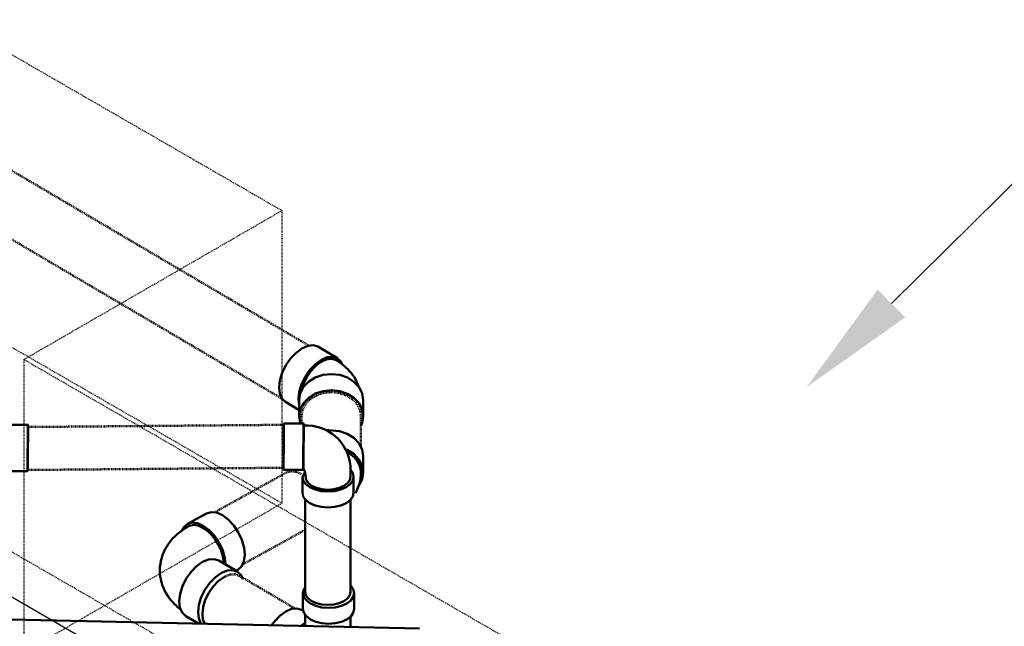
# Model space of a CAD drawing. Header units: inches. Extents: x -17970 to 20481, y 167 to 1796.
# Tile 9 of 29: x 834 to 977, y 1318 to 1407. Entities that reach past the tile are written whole.
import ezdxf
from ezdxf import colors
from ezdxf.entities.mleader import LeaderData, LeaderLine
from ezdxf.math import Vec2, Vec3

# ---------------------------------------------------------------- set-up
doc = ezdxf.new("R2010")
doc.units = ezdxf.units.IN
doc.header["$LTSCALE"] = 0.4
doc.header["$MEASUREMENT"] = 0
for name, pattern in [('Dash - 1_16_', [0.1875, 0.125, -0.0625]), ('Dot 1_32_', [0.03125, 0, -0.03125]), ('HIDDEN2', [0.1875, 0.125, -0.0625])]:
    doc.linetypes.add(name, pattern=pattern)
for name, color, linetype in [('G-ANNO-TTLB', 7, 'Continuous'), ('P-PIPE', 3, 'Continuous'), ('S-ANNO-DIMS', 1, 'Continuous')]:
    doc.layers.add(name, color=color, linetype=linetype)
doc.layers.add('M-SECT-PATT', color=9, linetype='Continuous', lineweight=18, true_color=0x808080)
doc.styles.add('Annotative', font='romans.shx', dxfattribs={"width": 0.8, "height": 0.125})

# ---------------------------------------------------------------- blocks, each defined once
blk = doc.blocks.new('ALTERNATE ISOMETRIC')
at = {"layer": 'M-SECT-PATT', "linetype": 'HIDDEN2', "lineweight": -3}
for p, q in [((871.72, 1378.82), (669.07, 1495.82)), ((871.72, 1336.31), (669.07, 1453.31)), ((1530.3, 926.34), (682.84, 1415.63)), ((834.24, 1357.18), (871.72, 1378.82)), ((871.72, 1378.82), (871.72, 1336.31)), ((1341.81, 1064.13), (834.24, 1357.18)), ((834.24, 1357.18), (834.24, 1314.67)), ((834.24, 1314.67), (871.72, 1336.31))]:
    blk.add_line(p, q, dxfattribs=at)
at = {"layer": 'M-SECT-PATT', "lineweight": -3}
blk.add_line((1239.53, 1087.66), (687.54, 1406.34), dxfattribs=at)
at = {"layer": 'P-PIPE', "color": 90, "linetype": 'Dash - 1_16_', "lineweight": 50}
for p, q in [((875.67, 1359.19), (692.42, 1467.18)), ((688.09, 1459.74), (871.74, 1351.5)), ((874.58, 1348.95), (874.58, 1347.87)), ((883.21, 1344.57), (883.21, 1348.95)), ((872, 1347.7), (834.85, 1347.38)), ((834.91, 1341.14), (871.94, 1341.46)), ((862.16, 1335.12), (872.36, 1340.76)), ((875.11, 1332.43), (866.04, 1327.42)), ((865.54, 1325.78), (873.65, 1321))]:
    blk.add_line(p, q, dxfattribs=at)
at = {"layer": 'P-PIPE', "color": 90, "lineweight": 50}
for p, q in [((879.8, 1357.38), (876.94, 1359.06)), ((872.24, 1351.02), (874.24, 1349.85)), ((874.24, 1351.3), (874.24, 1348.95)), ((883.55, 1348.95), (883.55, 1351.3)), ((831.96, 1347.71), (834.86, 1347.69)), ((872, 1347.9), (874.9, 1347.87)), ((883.55, 1340.78), (883.55, 1343.12)), ((881.69, 1341.7), (881.69, 1340.17)), ((834.8, 1340.96), (831.91, 1340.98)), ((874.84, 1341.14), (871.95, 1341.16)), ((872.42, 1341.16), (872.24, 1341.05)), ((874.7, 1337.85), (874.7, 1340.15)), ((882.14, 1340.15), (882.14, 1337.85)), ((875.11, 1323.43), (875.11, 1336.9)), ((881.69, 1336.83), (881.69, 1323.43)), ((858, 1333.29), (860.79, 1334.83)), ((862.55, 1327.98), (865.28, 1326.37)), ((865.32, 1326.62), (865.12, 1326.51)), ((874.79, 1323.25), (874.78, 1320.95)), ((882.23, 1320.94), (882.23, 1323.25)), ((891.71, 1318.1), (788.16, 1320.36)), ((874.6, 1320.82), (874.85, 1320.67)), ((875.11, 1318.46), (875.11, 1320.12)), ((859.62, 1318.82), (857.79, 1319.9)), ((881.69, 1319.84), (881.69, 1318.48))]:
    blk.add_line(p, q, dxfattribs=at)
for points in [[(871.32, 1353.12, 0), (871.43, 1354.16, 0), (871.77, 1355.26, 0), (872.29, 1356.35, 0), (872.98, 1357.34, 0), (873.78, 1358.18, 0), (874.63, 1358.81, 0), (875.48, 1359.17, 0), (876.27, 1359.26, 0), (876.94, 1359.06, 0)], [(880.47, 1356.52, 0), (880.3, 1356.91, 0), (879.78, 1357.39, 0), (879.1, 1357.59, 0), (878.31, 1357.51, 0), (877.46, 1357.14, 0), (876.6, 1356.51, 0), (875.81, 1355.68, 0), (875.12, 1354.68, 0), (874.6, 1353.59, 0), (874.26, 1352.49, 0), (874.14, 1351.45, 0)], [(874.49, 1352.48, 0), (874.56, 1352.82, 0), (874.76, 1353.47, 0), (875.04, 1354.11, 0), (875.38, 1354.73, 0), (875.78, 1355.32, 0), (876.23, 1355.85, 0), (876.71, 1356.32, 0), (877.2, 1356.7, 0), (877.71, 1357, 0), (878.2, 1357.19, 0), (878.68, 1357.28, 0), (879.12, 1357.26, 0), (879.52, 1357.14, 0), (879.52, 1357.14, 0)], [(882.89, 1353.22, 0), (882.87, 1353.29, 0), (882.73, 1353.65, 0), (882.57, 1354, 0), (882.4, 1354.34, 0), (882.21, 1354.65, 0), (882, 1354.96, 0), (881.79, 1355.24, 0), (881.56, 1355.51, 0), (881.33, 1355.76, 0), (881.08, 1356, 0), (880.84, 1356.22, 0), (880.58, 1356.43, 0), (880.33, 1356.62, 0), (880.06, 1356.81, 0), (879.8, 1356.98, 0), (879.52, 1357.14, 0)], [(874.24, 1351.31, 0), (874.4, 1352.29, 0), (874.87, 1353.2, 0), (875.62, 1353.98, 0), (876.58, 1354.57, 0), (877.71, 1354.95, 0), (878.92, 1355.07, 0), (880.12, 1354.94, 0), (881.24, 1354.56, 0), (882.2, 1353.95, 0), (882.94, 1353.17, 0), (883.4, 1352.26, 0), (883.55, 1351.28, 0)], [(872.24, 1351.02, 0), (871.75, 1351.49, 0), (871.42, 1352.2, 0), (871.32, 1353.12, 0)], [(874.14, 1351.45, 0), (874.24, 1350.65, 0)], [(883.55, 1348.94, 0), (883.4, 1349.92, 0), (882.94, 1350.83, 0), (882.2, 1351.61, 0), (881.24, 1352.21, 0), (880.12, 1352.59, 0), (878.92, 1352.73, 0), (877.71, 1352.6, 0), (876.58, 1352.23, 0), (875.62, 1351.63, 0), (874.87, 1350.86, 0), (874.4, 1349.95, 0), (874.24, 1348.97, 0)], [(874.24, 1348.97, 0), (874.39, 1347.99, 0), (874.45, 1347.87, 0)], [(883.21, 1347.62, 0), (883.39, 1347.96, 0), (883.55, 1348.94, 0)], [(834.83, 1346.28, 0), (834.84, 1346.92, 0), (834.84, 1347.39, 0), (834.85, 1347.64, 0), (834.86, 1347.67, 0), (834.86, 1347.48, 0), (834.86, 1347.06, 0), (834.86, 1346.46, 0), (834.86, 1345.72, 0), (834.85, 1344.88, 0), (834.84, 1344, 0), (834.84, 1343.14, 0), (834.83, 1342.37, 0)], [(871.97, 1345.58, 0), (871.98, 1346.73, 0), (871.99, 1347.07, 0), (871.99, 1347.33, 0), (872, 1347.52, 0), (872, 1347.62, 0), (872, 1347.64, 0), (872.01, 1347.58, 0), (872.01, 1347.43, 0), (872.01, 1347.21, 0), (872.01, 1346.91, 0), (872.01, 1346.54, 0), (872.01, 1346.13, 0), (872, 1345.66, 0), (872, 1345.17, 0), (872, 1344.66, 0), (871.99, 1344.14, 0), (871.99, 1343.64, 0), (871.98, 1343.16, 0), (871.98, 1342.72, 0)], [(871.98, 1342.57, 0), (871.98, 1343.35, 0), (871.99, 1344.2, 0), (872, 1345.08, 0), (872.01, 1345.92, 0), (872.01, 1346.67, 0), (872.01, 1347.27, 0), (872.01, 1347.68, 0), (872.01, 1347.88, 0), (872, 1347.85, 0), (871.99, 1347.59, 0), (871.99, 1347.13, 0), (871.98, 1346.48, 0)], [(874.81, 1342.57, 0), (874.88, 1347.1, 0), (874.89, 1347.57, 0), (874.89, 1347.82, 0), (874.9, 1347.86, 0), (874.9, 1347.66, 0), (874.9, 1347.24, 0), (874.9, 1346.64, 0), (874.9, 1345.9, 0), (874.89, 1345.06, 0), (874.89, 1344.18, 0), (874.88, 1343.32, 0), (874.87, 1342.55, 0)], [(834.83, 1342.37, 0), (834.82, 1341.72, 0), (834.81, 1341.26, 0), (834.8, 1341, 0), (834.8, 1340.97, 0), (834.79, 1341.17, 0), (834.79, 1341.58, 0), (834.79, 1342.18, 0), (834.8, 1342.93, 0), (834.8, 1343.77, 0), (834.81, 1344.65, 0), (834.82, 1345.5, 0), (834.83, 1346.28, 0)], [(871.98, 1346.48, 0), (871.97, 1345.71, 0), (871.96, 1344.85, 0), (871.95, 1343.97, 0), (871.95, 1343.13, 0), (871.94, 1342.39, 0), (871.94, 1341.79, 0), (871.94, 1341.37, 0), (871.95, 1341.18, 0), (871.95, 1341.21, 0), (871.96, 1341.46, 0), (871.97, 1341.93, 0), (871.98, 1342.57, 0)], [(871.98, 1342.72, 0), (871.97, 1342.32, 0), (871.97, 1341.99, 0), (871.96, 1341.73, 0), (871.96, 1341.54, 0), (871.95, 1341.43, 0), (871.95, 1341.41, 0), (871.95, 1341.48, 0), (871.94, 1341.62, 0), (871.94, 1341.85, 0), (871.94, 1342.15, 0), (871.94, 1342.51, 0), (871.95, 1342.93, 0), (871.95, 1343.39, 0), (871.95, 1343.89, 0), (871.96, 1344.4, 0), (871.96, 1344.91, 0), (871.97, 1345.42, 0), (871.97, 1345.9, 0), (871.98, 1346.34, 0)], [(874.87, 1342.55, 0), (874.86, 1341.91, 0), (874.85, 1341.44, 0), (874.84, 1341.18, 0), (874.84, 1341.15, 0), (874.83, 1341.35, 0), (874.83, 1341.76, 0), (874.83, 1342.36, 0), (874.84, 1343.11, 0), (874.84, 1343.95, 0), (874.85, 1344.83, 0), (874.86, 1345.68, 0), (874.87, 1346.46, 0)], [(878.02, 1346.98, 0), (880.08, 1346.77, 0), (881.21, 1346.4, 0), (882.17, 1345.8, 0), (882.92, 1345.02, 0), (883.39, 1344.11, 0), (883.55, 1343.14, 0)], [(883.55, 1340.8, 0), (883.39, 1341.77, 0), (882.92, 1342.68, 0), (882.17, 1343.46, 0), (881.21, 1344.05, 0), (880.98, 1344.13, 0)], [(883.21, 1340.79, 0), (883.15, 1341.37, 0), (882.97, 1341.93, 0), (882.68, 1342.46, 0), (882.29, 1342.94, 0), (881.8, 1343.36, 0), (881.24, 1343.71, 0), (881.17, 1343.75, 0)], [(874.87, 1342.67, 0), (874.85, 1342.65, 0), (874.81, 1342.57, 0)], [(875.79, 1338.63, 0), (875.2, 1339.08, 0), (874.83, 1339.59, 0), (874.7, 1340.15, 0), (875.09, 1340.89, 0)], [(875.13, 1340.73, 0), (875.24, 1339.66, 0), (875.57, 1339.2, 0), (876.1, 1338.81, 0)], [(881.69, 1341.17, 0), (882.02, 1340.71, 0), (882.14, 1340.15, 0), (882.02, 1339.59, 0), (881.65, 1339.08, 0), (881.05, 1338.63, 0), (880.28, 1338.29, 0), (879.39, 1338.08, 0), (878.42, 1338, 0), (877.46, 1338.08, 0), (876.56, 1338.29, 0), (875.79, 1338.63, 0)], [(880.72, 1338.82, 0), (881.25, 1339.22, 0), (881.58, 1339.67, 0), (881.69, 1340.17, 0)], [(883.21, 1340.78, 0), (883.19, 1340.37, 0), (883.15, 1339.96, 0), (883.08, 1339.56, 0), (882.99, 1339.17, 0), (882.87, 1338.79, 0), (882.73, 1338.43, 0), (882.57, 1338.07, 0), (882.42, 1337.78, 0)], [(882.89, 1338.86, 0), (882.94, 1338.91, 0), (883.4, 1339.82, 0), (883.55, 1340.8, 0)], [(876.07, 1338.82, 0), (876.75, 1338.52, 0), (877.55, 1338.33, 0), (878.4, 1338.27, 0), (879.25, 1338.33, 0), (880.04, 1338.52, 0), (880.72, 1338.82, 0)], [(874.7, 1337.85, 0), (874.83, 1337.29, 0), (875.2, 1336.77, 0), (875.79, 1336.33, 0)], [(875.79, 1336.33, 0), (876.56, 1335.99, 0), (877.46, 1335.77, 0), (878.42, 1335.7, 0), (879.39, 1335.77, 0), (880.28, 1335.99, 0), (881.05, 1336.33, 0), (881.65, 1336.77, 0), (882.02, 1337.29, 0), (882.14, 1337.83, 0)], [(866.34, 1328.79, 0), (866.24, 1329.85, 0), (865.92, 1330.98, 0), (865.4, 1332.08, 0), (864.73, 1333.09, 0), (863.94, 1333.94, 0), (863.09, 1334.58, 0), (862.24, 1334.95, 0), (861.45, 1335.03, 0), (860.79, 1334.82, 0)], [(854, 1326.61, 0), (854.02, 1327.06, 0), (854.08, 1327.51, 0), (854.16, 1327.95, 0), (854.27, 1328.37, 0), (854.4, 1328.79, 0), (854.57, 1329.19, 0), (854.75, 1329.57, 0), (854.95, 1329.93, 0), (855.17, 1330.28, 0), (855.41, 1330.61, 0), (855.65, 1330.92, 0), (855.91, 1331.21, 0), (856.18, 1331.49, 0), (856.46, 1331.75, 0), (856.74, 1331.99, 0), (857.04, 1332.22, 0), (857.34, 1332.43, 0), (857.64, 1332.64, 0), (857.95, 1332.82, 0), (858.18, 1332.96, 0)], [(857.26, 1332.38, 0), (857.44, 1332.79, 0), (857.97, 1333.28, 0), (858.66, 1333.49, 0), (859.46, 1333.41, 0), (860.31, 1333.04, 0), (861.15, 1332.4, 0), (861.94, 1331.55, 0), (862.62, 1330.54, 0), (863.13, 1329.44, 0), (863.45, 1328.31, 0), (863.53, 1327.44, 0)], [(858.18, 1332.96, 0), (858.48, 1333.08, 0), (858.96, 1333.15, 0), (859.48, 1333.08, 0), (860.02, 1332.87, 0), (860.58, 1332.55, 0), (861.13, 1332.1, 0), (861.64, 1331.56, 0), (862.11, 1330.94, 0), (862.52, 1330.26, 0), (862.85, 1329.54, 0), (863.09, 1328.81, 0), (863.24, 1328.09, 0), (863.27, 1327.61, 0)], [(865.32, 1326.62, 0), (865.88, 1327.12, 0), (866.22, 1327.86, 0), (866.34, 1328.79, 0)], [(862.57, 1327.97, 0), (861.88, 1328.2, 0), (861.08, 1328.13, 0), (860.21, 1327.79, 0), (859.34, 1327.18, 0), (858.53, 1326.35, 0), (857.83, 1325.35, 0), (857.29, 1324.26, 0), (856.95, 1323.15, 0), (856.82, 1322.09, 0)], [(854, 1326.61, 0), (854.02, 1326.16, 0), (854.06, 1325.71, 0), (854.13, 1325.27, 0), (854.23, 1324.84, 0), (854.36, 1324.43, 0), (854.51, 1324.03, 0), (854.69, 1323.64, 0), (854.88, 1323.27, 0), (855.1, 1322.92, 0), (855.32, 1322.59, 0), (855.57, 1322.27, 0), (855.82, 1321.97, 0), (856.08, 1321.69, 0), (856.35, 1321.43, 0), (856.63, 1321.18, 0), (856.92, 1320.94, 0), (857.05, 1320.85, 0)], [(859.55, 1320.48, 0), (859.68, 1321.54, 0), (860.02, 1322.65, 0), (860.56, 1323.74, 0), (861.26, 1324.74, 0), (862.07, 1325.57, 0), (862.94, 1326.18, 0), (863.81, 1326.52, 0), (864.61, 1326.59, 0), (865.3, 1326.36, 0), (865.82, 1325.85, 0), (866.08, 1325.27, 0)], [(863.29, 1325.57, 0), (863.37, 1325.61, 0), (862.48, 1324.98, 0), (861.74, 1324.2, 0), (861.1, 1323.28, 0), (860.6, 1322.26, 0), (860.29, 1321.24, 0), (860.18, 1320.26, 0), (860.27, 1319.41, 0), (860.55, 1318.79, 0)], [(881.14, 1321.73, 0), (881.73, 1322.17, 0), (882.1, 1322.69, 0), (882.23, 1323.25, 0), (882.1, 1323.8, 0), (881.69, 1324.38, 0)], [(875.11, 1324.08, 0), (874.91, 1323.81, 0), (874.79, 1323.25, 0), (874.91, 1322.7, 0), (875.29, 1322.18, 0), (875.88, 1321.73, 0), (876.65, 1321.39, 0), (877.55, 1321.18, 0), (878.51, 1321.1, 0), (879.47, 1321.18, 0), (880.37, 1321.39, 0), (881.14, 1321.73, 0)], [(876.07, 1322.09, 0), (875.55, 1322.48, 0), (875.22, 1322.94, 0), (875.11, 1323.43, 0)], [(881.69, 1323.43, 0), (881.58, 1322.94, 0), (881.25, 1322.48, 0), (880.72, 1322.09, 0)], [(856.82, 1322.09, 0), (856.93, 1321.15, 0), (857.25, 1320.41, 0), (857.78, 1319.9, 0), (857.79, 1319.9, 0)], [(880.72, 1322.09, 0), (880.04, 1321.79, 0), (879.25, 1321.6, 0), (878.4, 1321.53, 0), (877.55, 1321.6, 0), (876.75, 1321.79, 0), (876.07, 1322.09, 0)], [(880.72, 1322.09, 0), (880.04, 1321.79, 0), (879.25, 1321.6, 0), (878.4, 1321.53, 0), (877.55, 1321.6, 0), (876.75, 1321.79, 0), (876.07, 1322.09, 0)], [(859.97, 1318.81, 0), (859.66, 1319.54, 0), (859.55, 1320.48, 0)], [(873.91, 1321.03, 0), (873.13, 1320.95, 0), (872.28, 1320.59, 0), (871.43, 1319.97, 0), (870.64, 1319.14, 0), (870.24, 1318.57, 0)], [(874.6, 1320.82, 0), (873.91, 1321.03, 0)], [(881.14, 1319.43, 0), (880.37, 1319.09, 0), (879.47, 1318.87, 0), (878.51, 1318.8, 0), (877.54, 1318.87, 0), (876.65, 1319.09, 0), (875.87, 1319.43, 0), (875.28, 1319.88, 0), (874.91, 1320.39, 0), (874.78, 1320.95, 0), (874.78, 1320.95, 0)], [(882.23, 1320.94, 0), (882.1, 1320.39, 0), (881.73, 1319.87, 0), (881.14, 1319.43, 0)], [(874.47, 1318.48, 0), (875.09, 1318.93, 0), (875.11, 1318.93, 0)], [(875.11, 1318.7, 0), (875.09, 1318.69, 0), (874.79, 1318.47, 0)], [(875.94, 1319.29, 0), (875.95, 1319.29, 0)]]:
    blk.add_polyline3d(points, dxfattribs=at)
at = {"layer": 'P-PIPE', "color": 90, "linetype": 'Dot 1_32_', "lineweight": 50}
for points in [[(874.58, 1348.95, 0), (874.73, 1349.86, 0), (875.16, 1350.7, 0), (875.85, 1351.43, 0), (876.74, 1351.98, 0), (877.78, 1352.33, 0), (878.9, 1352.45, 0)], [(878.9, 1352.45, 0), (880.01, 1352.33, 0), (881.05, 1351.98, 0), (881.94, 1351.43, 0), (882.63, 1350.7, 0), (883.06, 1349.86, 0), (883.21, 1348.95, 0)], [(834.86, 1346.87, 0), (834.86, 1347.25, 0), (834.86, 1347.43, 0), (834.85, 1347.4, 0), (834.84, 1347.15, 0), (834.84, 1346.72, 0), (834.83, 1346.12, 0)], [(874.9, 1347.05, 0), (874.9, 1347.43, 0), (874.9, 1347.61, 0), (874.89, 1347.58, 0), (874.88, 1347.34, 0), (874.88, 1346.9, 0), (874.87, 1346.3, 0)], [(834.83, 1346.12, 0), (834.82, 1345.4, 0), (834.81, 1344.61, 0), (834.8, 1343.79, 0), (834.8, 1343.02, 0), (834.8, 1342.33, 0), (834.79, 1341.78, 0)], [(834.83, 1342.52, 0), (834.84, 1343.24, 0), (834.84, 1344.04, 0), (834.85, 1344.85, 0), (834.86, 1345.63, 0), (834.86, 1346.32, 0), (834.86, 1346.87, 0)], [(874.87, 1346.3, 0), (874.86, 1345.58, 0), (874.85, 1344.79, 0), (874.85, 1343.98, 0), (874.84, 1343.2, 0), (874.84, 1342.51, 0), (874.84, 1341.96, 0)], [(874.87, 1342.7, 0), (874.88, 1343.42, 0), (874.88, 1344.22, 0), (874.89, 1345.03, 0), (874.9, 1345.81, 0), (874.9, 1346.5, 0), (874.9, 1347.05, 0)], [(834.79, 1341.78, 0), (834.8, 1341.4, 0), (834.8, 1341.22, 0), (834.8, 1341.25, 0), (834.81, 1341.49, 0), (834.82, 1341.92, 0), (834.83, 1342.52, 0)], [(874.84, 1341.96, 0), (874.84, 1341.58, 0), (874.84, 1341.4, 0), (874.85, 1341.43, 0), (874.85, 1341.67, 0), (874.86, 1342.11, 0), (874.87, 1342.7, 0)], [(872.42, 1340.76, 0), (873.06, 1340.96, 0), (873.79, 1340.88, 0), (874.58, 1340.55, 0)], [(865.54, 1325.78, 0), (864.9, 1325.99, 0), (864.16, 1325.93, 0), (863.37, 1325.61, 0)]]:
    blk.add_polyline3d(points, dxfattribs=at)
at = {"layer": 'P-PIPE', "color": 90, "lineweight": 50}
for centre, radius, start, end in [((875.25, 1341.15), 6.46, 4.8873, 93.1347), ((873.69, 1340.43), 1.47, 11.5565, 38.809), ((886.65, 1318.49), 4.96, 179.9043, 181.9976)]:
    blk.add_arc(centre, radius, start, end, dxfattribs=at)
at = {"layer": 'S-ANNO-DIMS', "lineweight": -3}
ml = blk.add_multileader_mtext('Standard', dxfattribs=at)
ml.set_content('PRE-CAST CONCRETE ROOF PANELS NOT SHOWN', color=2, style='Annotative')
ml.set_leader_properties()
ml.build(insert=Vec2(0, 0))
ml.multileader.update_dxf_attribs({"dogleg_length": 0.36, "arrow_head_size": 17.28, "scale": 96})
ctx = ml.context
ctx.base_point, ctx.scale, ctx.char_height, ctx.arrow_head_size, ctx.landing_gap_size, ctx.plane_origin = Vec3(1240.96, 1608.28), 96, 12, 17.28, 8.64, Vec3(1155.32, 1618.32)
notes = []
notes.append((ctx, [(0, (1, 1, 0), (1206.4, 1608.28), (1, 0), 34.56, [(0, [(947.95, 1353.19)], 0, [])])]))
ctx.mtext.insert, ctx.mtext.width, ctx.mtext.defined_height, ctx.mtext.flow_direction = Vec3(1249.6, 1614.28), 192.2715, 45.6, 5
ml = blk.add_multileader_mtext('Standard', dxfattribs=at)
ml.set_content('3"%%C SOLID\\PPVC FROM PERIMETER \\PTRENCH DRAIN (TYP. 6)\\PEACH SIDE', color=2, style='Annotative')
ml.set_leader_properties()
ml.build(insert=Vec2(0, 0))
ml.multileader.update_dxf_attribs({"dogleg_length": 0.36, "arrow_head_size": 17.28, "scale": 96})
ctx = ml.context
ctx.base_point, ctx.scale, ctx.char_height, ctx.arrow_head_size, ctx.landing_gap_size, ctx.plane_origin = Vec3(1241.82, 1527.47), 96, 12, 17.28, 8.64, Vec3(1155.32, 1515.25)
notes.append((ctx, [(0, (1, 1, 0), (1207.26, 1527.47), (1, 0), 34.56, [(0, [(947.95, 1250.12)], 0, [])])]))
ctx.mtext.insert, ctx.mtext.width, ctx.mtext.defined_height, ctx.mtext.flow_direction = Vec3(1250.46, 1533.47), 192.2715, 45.6, 5
for ctx, leaders in notes:
    for number, flags, end, landing, length, lines in leaders:
        leader = LeaderData()
        leader.index, (leader.has_last_leader_line, leader.has_dogleg_vector, leader.attachment_direction) = number, flags
        leader.last_leader_point, leader.dogleg_vector, leader.dogleg_length = Vec3(end), Vec3(landing), length
        for number, points, colour, breaks in lines:
            line = LeaderLine()
            line.index, line.vertices, line.color, line.breaks = number, Vec3.list(points), colors.encode_raw_color(colour), breaks
            leader.lines.append(line)
        ctx.leaders.append(leader)

msp = doc.modelspace()

# ---------------------------------------------------------------- block references
at = {"layer": 'G-ANNO-TTLB'}
msp.add_blockref('ALTERNATE ISOMETRIC', (0, 0), dxfattribs=at)

doc.saveas('drawing.dxf')
